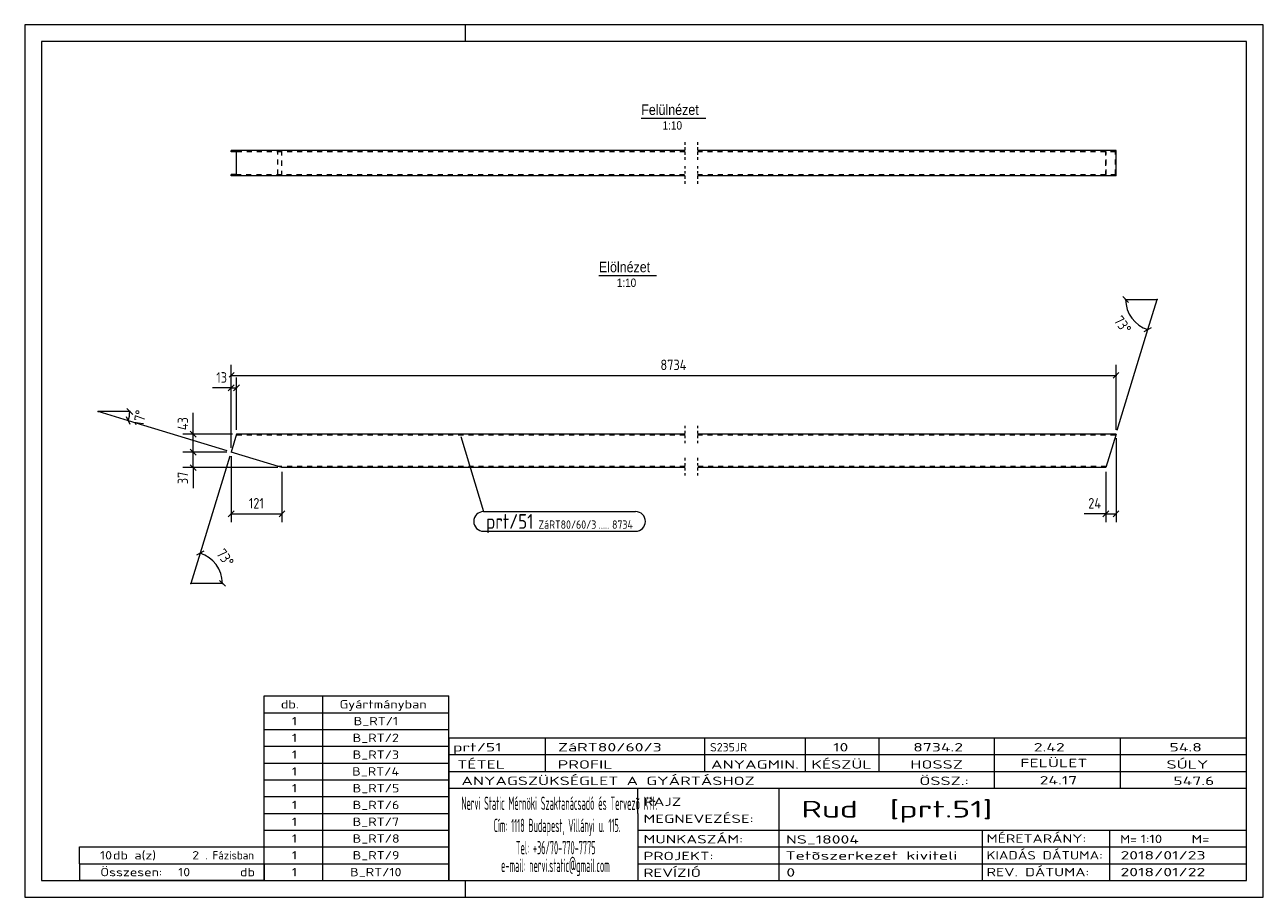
# Model space of a CAD drawing. Header units: millimetres. Extents: x 1 to 296, y 1 to 209.
import ezdxf

# ---------------------------------------------------------------- set-up
doc = ezdxf.new("R2010")
doc.units = ezdxf.units.MM
doc.header["$LTSCALE"] = 0.6
for name, pattern in [('XKITLINE00', [0]), ('XKITLINE01', [4, 1, -1, 1, -1]), ('XKITLINE02', [4, 2, -2])]:
    doc.linetypes.add(name, pattern=pattern)
for name, color, linetype, lineweight in [('DrawingSheet', 5, 'Continuous', 0), ('OtherObjectType', 1, 'Continuous', 0), ('Part', 2, 'Continuous', 0), ('PartMark', 3, 'Continuous', 0), ('Z-DIMENSIONS', 1, 'Continuous', 0)]:
    doc.layers.add(name, color=color, linetype=linetype, lineweight=lineweight)
doc.styles.add('ARIAL', font='ARIAL.TTF')
doc.styles.add('ISOCPEUR', font='ISOCPEUR.TTF')

msp = doc.modelspace()

# ---------------------------------------------------------------- linework, layer by layer
at = {"layer": 'DrawingSheet', "color": 2, "linetype": 'XKITLINE00', "lineweight": 0}
for p, q in [((296, 209), (1, 209)), ((1, 209), (1, 1)), ((106, 205), (106, 209)), ((296, 1), (296, 209)), ((106, 1), (106, 5)), ((1, 1), (296, 1))]:
    msp.add_line(p, q, dxfattribs=at)
at = {"layer": 'DrawingSheet', "color": 3, "linetype": 'XKITLINE00', "lineweight": 0}
for p, q in [((292, 205), (5, 205)), ((5, 205), (5, 5)), ((292, 5), (292, 205)), ((5, 5), (292, 5))]:
    msp.add_line(p, q, dxfattribs=at)
at = {"layer": 'OtherObjectType', "color": 6, "linetype": 'XKITLINE00', "lineweight": 0}
for p, q in [((147.84, 186.75), (163.22, 186.75)), ((137.76, 149.25), (151.48, 149.25))]:
    msp.add_line(p, q, dxfattribs=at)
at = {"layer": 'OtherObjectType', "color": 7, "linetype": 'XKITLINE00', "lineweight": 0}
for p, q in [((58, 49), (102, 49)), ((58, 45), (58, 49)), ((72, 45), (72, 49)), ((102, 45), (102, 49)), ((58, 45), (102, 45)), ((58, 41), (58, 45)), ((72, 41), (72, 45)), ((102, 41), (102, 45)), ((58, 41), (102, 41)), ((58, 37), (58, 41)), ((72, 37), (72, 41)), ((102, 37), (102, 41)), ((102, 39), (292, 39)), ((102, 39), (102, 35)), ((102, 39), (292, 39)), ((125, 35), (125, 39)), ((163, 35), (163, 39)), ((187, 35), (187, 39)), ((204.5, 35), (204.5, 39)), ((232, 35), (232, 39)), ((262, 35), (262, 39)), ((292, 35), (292, 39)), ((58, 37), (102, 37)), ((58, 33), (58, 37)), ((72, 33), (72, 37)), ((102, 33), (102, 37)), ((58, 33), (102, 33)), ((58, 29), (58, 33)), ((72, 29), (72, 33)), ((102, 35), (292, 35)), ((102, 35), (102, 5)), ((102, 35), (292, 35)), ((102, 29), (102, 33)), ((125, 31), (125, 35)), ((163, 31), (163, 35)), ((187, 31), (187, 35)), ((204.5, 31), (204.5, 35)), ((232, 31), (232, 35)), ((262, 31), (262, 35)), ((292, 31), (292, 35)), ((102, 31), (292, 31)), ((232, 27), (232, 31)), ((262, 27), (262, 31)), ((292, 27), (292, 31)), ((58, 29), (102, 29)), ((58, 25), (58, 29)), ((72, 25), (72, 29)), ((102, 25), (102, 29)), ((102, 27), (292, 27)), ((147, 21), (147, 27)), ((180.7, 17), (180.7, 27)), ((292, 21), (292, 27)), ((58, 25), (102, 25)), ((58, 21), (58, 25)), ((72, 21), (72, 25)), ((102, 21), (102, 25)), ((58, 21), (102, 21)), ((58, 17), (58, 21)), ((72, 17), (72, 21)), ((102, 17), (102, 21)), ((147, 21), (147, 5)), ((292, 17), (292, 21)), ((58, 17), (102, 17)), ((58, 13), (58, 17)), ((72, 13), (72, 17)), ((102, 13), (102, 17)), ((147, 17), (292, 17)), ((180.7, 5), (180.7, 17)), ((229.16, 13), (229.16, 17)), ((259.5, 5), (259.5, 17)), ((292, 13), (292, 17)), ((14, 9), (14, 13)), ((14, 13), (58, 13)), ((14, 13), (58, 13)), ((58, 9), (58, 13)), ((58, 13), (102, 13)), ((58, 9), (58, 13)), ((72, 9), (72, 13)), ((102, 9), (102, 13)), ((147, 13), (292, 13)), ((229.16, 5), (229.16, 13)), ((292, 9), (292, 13)), ((14, 9), (58, 9)), ((14, 9), (14, 5)), ((14, 9), (58, 9)), ((58, 9), (58, 5)), ((58, 9), (102, 9)), ((58, 5), (58, 9)), ((72, 5), (72, 9)), ((102, 5), (102, 9)), ((147, 9), (292, 9)), ((292, 5), (292, 9)), ((58, 5), (14, 5)), ((58, 5), (102, 5)), ((102, 5), (292, 5)), ((139.5, 5), (292, 5))]:
    msp.add_line(p, q, dxfattribs=at)
at = {"layer": 'Part', "color": 2, "linetype": 'XKITLINE01', "lineweight": 0}
for p, q in [((158.26, 181), (158.26, 176.7)), ((161.27, 181), (161.27, 176.7)), ((158.26, 175.3), (158.26, 171)), ((161.27, 175.3), (161.27, 171)), ((158.26, 113.42), (158.26, 109.12)), ((161.27, 113.42), (161.27, 109.12)), ((158.26, 105.72), (158.26, 101.42)), ((161.27, 105.72), (161.27, 101.42))]:
    msp.add_line(p, q, dxfattribs=at)
at = {"layer": 'Part', "color": 2, "linetype": 'XKITLINE00', "lineweight": 0}
for p, q in [((158.27, 179), (50.14, 179)), ((50.14, 178.7), (50.14, 179)), ((51.36, 178.7), (50.14, 178.7)), ((51.36, 178.7), (51.36, 173.3)), ((51.45, 173), (51.45, 179)), ((260.93, 179), (161.27, 179)), ((260.93, 173), (260.93, 179)), ((50.14, 173), (50.14, 173.3)), ((51.36, 173.3), (50.14, 173.3)), ((158.27, 173), (50.14, 173)), ((260.93, 173), (161.27, 173)), ((51.45, 111.42), (50.14, 107.12)), ((158.27, 111.42), (51.45, 111.42)), ((260.93, 111.42), (161.27, 111.42)), ((260.93, 111.42), (258.48, 103.42)), ((62.27, 103.42), (50.14, 107.12)), ((158.27, 103.42), (62.27, 103.42)), ((258.48, 103.42), (161.27, 103.42))]:
    msp.add_line(p, q, dxfattribs=at)
at = {"layer": 'Part', "color": 7, "linetype": 'XKITLINE02', "lineweight": 0}
for p, q in [((158.27, 178.7), (51.36, 178.7)), ((61.28, 173.3), (61.28, 178.7)), ((62.27, 173), (62.27, 179)), ((260.83, 178.7), (161.27, 178.7)), ((258.48, 173), (258.48, 179)), ((258.57, 173.3), (258.57, 178.7)), ((260.83, 173.3), (260.83, 178.7)), ((51.36, 173.3), (51.45, 173.3)), ((51.36, 173.3), (158.27, 173.3)), ((161.27, 173.3), (260.83, 173.3)), ((158.27, 111.12), (51.36, 111.12)), ((260.83, 111.12), (161.27, 111.12)), ((158.27, 103.72), (61.28, 103.72)), ((258.57, 103.72), (161.27, 103.72))]:
    msp.add_line(p, q, dxfattribs=at)
at = {"layer": 'PartMark', "color": 7, "linetype": 'XKITLINE00', "lineweight": 0}
for p, q in [((104.85, 110.87), (110.28, 92.94)), ((110.28, 92.94), (146.48, 92.94)), ((110.28, 88.24), (146.48, 88.24))]:
    msp.add_line(p, q, dxfattribs=at)
for centre, start, end in [((110.28, 90.59), 90, 270), ((146.48, 90.59), 270, 90)]:
    msp.add_arc(centre, 2.35, start, end, dxfattribs=at)
at = {"layer": 'Z-DIMENSIONS', "color": 7, "linetype": 'XKITLINE00', "lineweight": 0}
for p, q in [((262.53, 144.21), (263.94, 142.79)), ((263.23, 143.5), (270.73, 143.5)), ((268.54, 136.33), (270.73, 143.5)), ((261.22, 112.37), (268.54, 136.33)), ((267.66, 135.86), (269.42, 136.8)), ((50.14, 108.12), (50.14, 127.92)), ((260.93, 112.42), (260.93, 127.92)), ((50.85, 126.12), (49.7, 124.98)), ((50.14, 125.42), (260.93, 125.42)), ((50.14, 108.12), (50.14, 124.92)), ((51.45, 112.42), (51.45, 124.92)), ((261.63, 126.12), (260.22, 124.71)), ((50.14, 122.42), (45.69, 122.42)), ((50.14, 122.42), (45.69, 122.42)), ((50.85, 123.12), (49.43, 121.71)), ((50.14, 122.42), (51.45, 122.42)), ((52.16, 123.12), (50.75, 121.71)), ((26, 116.8), (18.5, 116.8)), ((25.67, 114.6), (18.5, 116.8)), ((26.14, 113.72), (25.2, 115.49)), ((26.71, 116.09), (25.29, 117.5)), ((41.14, 111.42), (41.14, 116.51)), ((41.14, 111.42), (41.14, 116.51)), ((49.18, 107.42), (25.67, 114.6)), ((40.43, 112.12), (41.85, 110.71)), ((50.45, 111.42), (38.64, 111.42)), ((41.14, 107.12), (41.14, 111.42)), ((260.93, 110.42), (260.93, 90.42)), ((49.14, 107.12), (38.64, 107.12)), ((49.14, 107.12), (38.64, 107.12)), ((40.43, 107.83), (41.85, 106.42)), ((40.43, 107.83), (41.85, 106.42)), ((41.14, 103.42), (41.14, 107.12)), ((61.27, 103.42), (38.64, 103.42)), ((40.43, 104.12), (41.85, 102.71)), ((41.14, 103.42), (41.14, 98.53)), ((41.14, 103.42), (41.14, 98.53)), ((49.85, 106.17), (42.77, 83.01)), ((50.14, 106.12), (50.14, 90.42)), ((62.27, 102.42), (62.27, 90.42)), ((258.48, 102.42), (258.48, 90.42)), ((50.85, 93.12), (49.43, 91.71)), ((50.14, 92.42), (62.27, 92.42)), ((62.97, 93.12), (61.56, 91.71)), ((258.48, 92.42), (253.38, 92.42)), ((258.48, 92.42), (253.38, 92.42)), ((259.19, 93.12), (257.77, 91.71)), ((258.48, 92.42), (260.93, 92.42)), ((261.63, 93.12), (260.22, 91.71)), ((42.77, 83.01), (40.57, 75.83)), ((43.65, 83.48), (41.88, 82.54)), ((48.07, 75.83), (40.57, 75.83)), ((48.78, 75.13), (47.37, 76.54))]:
    msp.add_line(p, q, dxfattribs=at)
for centre, start, end in [((270.73, 143.5), 180, 253), ((18.5, 116.8), 343, 360), ((40.57, 75.83), 360, 73)]:
    msp.add_arc(centre, 7.5, start, end, dxfattribs=at)
at = {"layer": 'Z-DIMENSIONS', "color": 7}
for p in [(263.23, 143.5), (270.73, 143.5), (268.54, 136.33), (18.5, 116.8), (26, 116.8), (25.67, 114.6), (42.77, 83.01), (40.57, 75.83), (48.07, 75.83)]:
    msp.add_point(p, dxfattribs=at)
at = {"layer": 'Z-DIMENSIONS', "color": 3}
for p in [(50.14, 125.42), (260.93, 125.42), (50.14, 122.42), (51.45, 122.42), (41.14, 111.42), (41.14, 107.12), (41.14, 107.12), (41.14, 103.42), (50.14, 92.42), (62.27, 92.42), (258.48, 92.42), (260.93, 92.42)]:
    msp.add_point(p, dxfattribs=at)

# ---------------------------------------------------------------- texts
at = {"layer": 'OtherObjectType', "color": 6, "style": 'ARIAL', "width": 0.85}
for s, height, p in [('Felülnézet', 2.5, (147.84, 187.5)), ('1:10', 2, (152.94, 184)), ('Elölnézet', 2.5, (137.76, 150)), ('1:10', 2, (142.02, 146.5))]:
    msp.add_text(s, height=height, dxfattribs=at).set_placement(p)
at = {"layer": 'OtherObjectType', "color": 7, "style": 'ISOCPEUR'}
for s, height, width, p in [('db.', 2, 1.211571, (62, 46)), ('Gyártmányban', 2, 1.211571, (76, 46)), ('1', 2, 1.211571, (64.63, 42)), ('B_RT/1', 2, 1.211571, (79.35, 42)), ('1', 2, 1.211571, (64.63, 38)), ('B_RT/2', 2, 1.211571, (79.1, 38)), ('1', 2, 1.211571, (64.63, 34)), ('B_RT/3', 2, 1.211571, (79.1, 34)), ('prt/51', 2, 1.525501, (103, 35.76)), ('ZáRT80/60/3', 2, 1.525501, (128, 35.76)), ('S235JR', 2, 1.02, (164.22, 35.76)), ('10', 2, 1.525501, (193.55, 35.76)), ('8734.2', 2, 1.525501, (212.62, 35.76)), ('2.42', 2, 1.525501, (241.35, 35.76)), ('54.8', 2, 1.525501, (273.67, 35.76)), ('TÉTEL', 2, 1.525501, (104, 31.66)), ('PROFIL', 2, 1.525501, (127.96, 31.66)), ('ANYAGMIN.', 2, 1.525501, (164.47, 31.66)), ('KÉSZÜL', 2, 1.525501, (188.37, 31.66)), ('HOSSZ', 2, 1.525501, (211.96, 31.66)), ('FELÜLET', 2, 1.525501, (238.13, 32)), ('SÚLY', 2, 1.525501, (272.96, 31.66)), ('1', 2, 1.211571, (64.63, 30)), ('B_RT/4', 2, 1.211571, (78.98, 30)), ('ANYAGSZÜKSÉGLET A GYÁRTÁSHOZ', 2, 1.525501, (105, 27.75)), ('ÖSSZ.:', 2, 1.525501, (214.1, 27.75)), ('24.17', 2, 1.525501, (242.74, 27.88)), ('547.6', 2, 1.525501, (274.59, 27.75)), ('1', 2, 1.211571, (64.63, 26)), ('B_RT/5', 2, 1.211571, (79.1, 26)), ('1', 2, 1.211571, (64.63, 22)), ('B_RT/6', 2, 1.211571, (79.1, 22)), ('Nervi Static Mérnöki\xa0Szaktanácsadó\xa0és\xa0Tervezõ Kft.', 3.1765, 0.403093, (105, 21.82)), ('RAJZ', 2, 1.445, (148.38, 22.78)), ('Rud  [prt.51]', 4, 1.474651, (186, 20)), ('MEGNEVEZÉSE:', 2, 1.445, (148.38, 18.72)), ('1', 2, 1.211571, (64.63, 18)), ('B_RT/7', 2, 1.211571, (79.1, 18)), ('Cím:\xa01118 Budapest, Villányi u. 115.', 3.1765, 0.403093, (112.69, 16.53)), ('1', 2, 1.211571, (64.63, 14)), ('B_RT/8', 2, 1.211571, (79.1, 14)), ('MUNKASZÁM:', 2, 1.445, (148.38, 13.84)), ('NS_18004', 2, 1.525501, (182.28, 13.78)), ('MÉRETARÁNY:', 2, 1.36, (230.1, 14)), ('M=', 2, 1.211571, (261.91, 13.84)), ('1:10', 2, 1.275, (266.79, 13.9)), ('M=', 2, 1.275, (278.95, 13.87)), ('10', 2, 1.211571, (18.92, 10)), ('db a(z)', 2, 1.211571, (22, 10)), ('2', 2, 1.211571, (40.86, 10)), ('. Fázisban', 2, 0.935, (44, 10)), ('1', 2, 1.211571, (64.63, 10)), ('B_RT/9', 2, 1.211571, (79.1, 10)), ('Tel:\xa0+36/70-770-7775', 3.1765, 0.403093, (117.97, 11.24)), ('PROJEKT:', 2, 1.445, (148.38, 9.84)), ('Tetõszerkezet kiviteli ', 2, 1.525501, (182.2, 9.94)), ('KIADÁS DÁTUMA:', 2, 1.275, (230.1, 10)), ('2018/01/23', 2, 1.525501, (262, 10)), ('e-mail:\xa0nervi.static@gmail.com', 3.1765, 0.403093, (114.45, 7)), ('Összesen:            db', 2, 1.211571, (19, 6)), ('10', 2, 1.211571, (37.53, 6)), ('1', 2, 1.211571, (64.63, 6)), ('B_RT/10', 2, 1.211571, (78.49, 6)), ('REVÍZIÓ', 2, 1.445, (148.38, 5.84)), ('0', 2, 1.525501, (182.41, 5.92)), ('REV. DÁTUMA:', 2, 1.36, (230.1, 6)), ('2018/01/22', 2, 1.525501, (262, 6))]:
    msp.add_text(s, height=height, dxfattribs=dict(at, width=width)).set_placement(p)
at = {"layer": 'PartMark', "color": 3, "style": 'ISOCPEUR', "width": 0.85}
msp.add_text('prt/51', height=3.5, dxfattribs=at).set_placement((110.88, 88.84))
at = {"layer": 'PartMark', "color": 4, "style": 'ISOCPEUR', "width": 0.85}
for s, p in [('ZáRT80/60/3', (123.36, 88.84)), ('.....', (137.71, 88.84)), ('8734', (140.89, 88.84))]:
    msp.add_text(s, height=2, dxfattribs=at).set_placement(p)
at = {"layer": 'Z-DIMENSIONS', "color": 3, "style": 'ISOCPEUR', "width": 0.85}
for s, rotation, p in [('73°', -53.5028, (260.25, 138.42)), ('17°', 81.4975, (29.35, 113.22)), ('43', 90.0002, (39.89, 112.35)), ('37', 90.0002, (39.89, 99.47)), ('73°', -53.5028, (46.49, 82.88))]:
    msp.add_text(s, height=2.5, rotation=rotation, dxfattribs=at).set_placement(p)
for s, p in [('8734', (152.42, 126.67)), ('13', (46.62, 123.67)), ('121', (54.38, 93.67)), ('24', (254.32, 93.67))]:
    msp.add_text(s, height=2.5, dxfattribs=at).set_placement(p)

doc.saveas('drawing.dxf')
